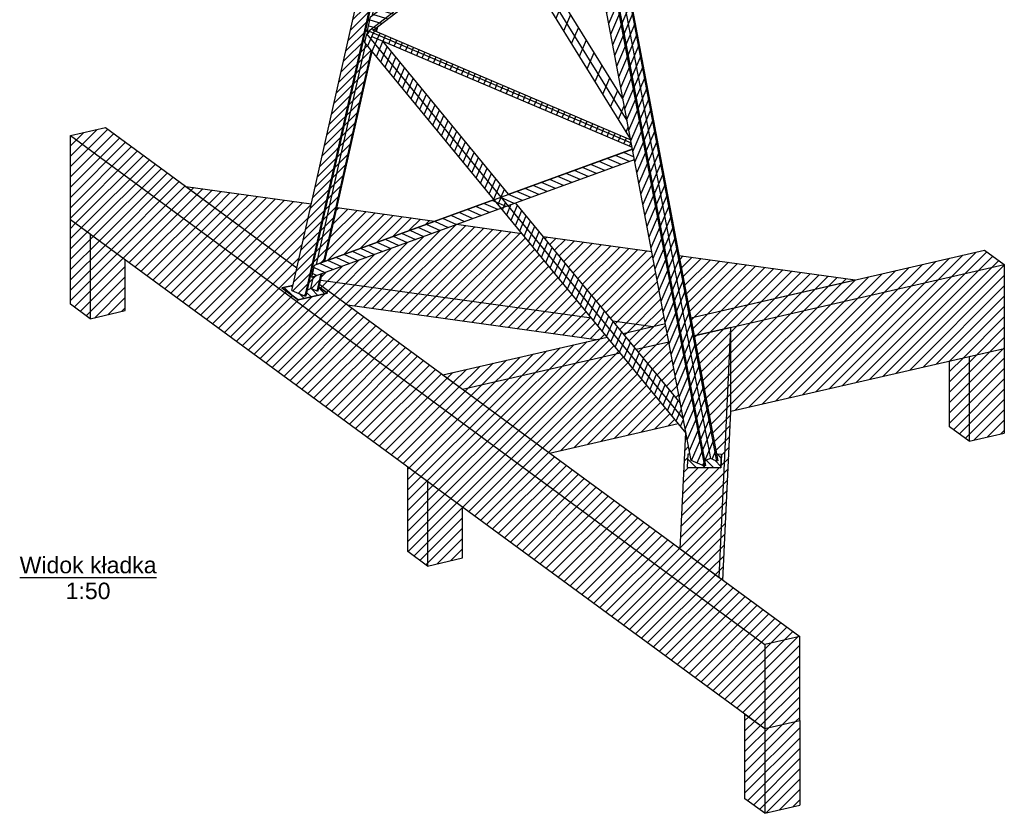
# Model space of a CAD drawing. Header units: millimetres. Extents: x 150 to 15284, y 150 to 14166.
# Tile 3 of 13: x 5786 to 14348, y 150 to 7055. Entities that reach past the tile are written whole.
import ezdxf

# ---------------------------------------------------------------- set-up
doc = ezdxf.new("R2010")
doc.units = ezdxf.units.MM
doc.styles.add('Arial', font='ARIAL.TTF', dxfattribs={"height": 0.2})
pattern_1 = [(66.651, (13552.353, 1564.136), (-48.5679, 20.96592), [])]
pattern_2 = [(66.651, (13313.18, 3818.91), (-97.1817, 41.9517), [])]

# ---------------------------------------------------------------- blocks, each defined once
blk = doc.blocks.new('Unknown-11 - 1314')
at = {"color": 5}
blk.add_line((5786.1, 2201.3), (6975.8, 2201.3), dxfattribs=at)
at = {"color": 5, "style": 'Arial'}
for s, height, p in [('Widok kładka', 143.262, (5786.1, 2238.8)), ('1:50', 143.26, (6186.3, 2013.8))]:
    blk.add_text(s, height=height, dxfattribs=at).set_placement(p)
blk = doc.blocks.new('Part-1559 - 1314')
h = blk.add_hatch()
h.set_pattern_fill('', color=96, scale=50, angle=21.65098, style=0, pattern_type=0)
h.set_pattern_definition([(66.651, (13560.33, 1539.01), (-48.5679, 20.9659), [])])
h.paths.add_polyline_path([(11111.1, 5945.4), (11109.8, 5952), (11105.9, 5972.6), (11100, 6004.3), (11098.7, 6010.8), (8853.9, 6966.4), (8825.2, 6954.9), (8824.6, 6954.5), (8821.4, 6940.3), (8847.1, 6909.2)])
at = {"color": 96}
for p, q in [((8821.4, 6940.3), (8824.6, 6954.5)), ((8825.2, 6954.9), (11103.6, 5985.1)), ((8853.9, 6966.4), (11098.7, 6010.8)), ((8847.1, 6909.2), (11111.1, 5945.4))]:
    blk.add_line(p, q, dxfattribs=at)
blk = doc.blocks.new('Part-1609 - 1314')
h = blk.add_hatch()
h.set_pattern_fill('', color=96, scale=50, angle=21.65098, style=0, pattern_type=0)
h.set_pattern_definition([(66.651, (13511.443, 1441.39), (-48.5679, 20.9659), [])])
h.paths.add_polyline_path([(11740.4, 3171.6), (11749.8, 3175.3), (11741.9, 3217.1), (11791.5, 3236.8), (11846.2, 3213.6), (11855.5, 3217.3), (10860.2, 8491.2), (10850.8, 8487.5), (10798, 8500.8), (10754.4, 8483.5), (10754.4, 8449.3), (10745.1, 8445.5), (10702.8, 8456.2), (10633.9, 8473.6), (11625.3, 3220.6), (11708, 3185.4)])
at = {"color": 96}
for p, q in [((10754.4, 8483.5), (10798, 8500.8)), ((10798, 8500.8), (10850.8, 8487.5)), ((10798, 8500.8), (11791.5, 3236.8)), ((10850.8, 8487.5), (10860.2, 8491.2)), ((10850.8, 8487.5), (11846.2, 3213.6)), ((10860.2, 8491.2), (11855.5, 3217.3)), ((10633.9, 8473.6), (10745.1, 8445.5)), ((11625.3, 3220.6), (10633.9, 8473.6)), ((10745.1, 8445.5), (10754.4, 8449.3)), ((10745.1, 8445.5), (11740.4, 3171.6)), ((10754.4, 8449.3), (11749.8, 3175.3)), ((11740.4, 3171.6), (11625.3, 3220.6)), ((11749.8, 3175.3), (11740.4, 3171.6)), ((11791.5, 3236.8), (11741.9, 3217.1)), ((11846.2, 3213.6), (11791.5, 3236.8)), ((11855.5, 3217.3), (11846.2, 3213.6))]:
    blk.add_line(p, q, dxfattribs=at)
blk = doc.blocks.new('Part-1608 - 1314')
h = blk.add_hatch()
h.set_pattern_fill('_USER', color=96, scale=50, angle=45, style=0, pattern_type=0)
h.set_pattern_definition([(45, (0, 0), (-35.35534, 35.35534), [])])
h.paths.add_polyline_path([(9308.1, 9117.8), (9283.7, 9108.1), (9283.7, 9121.6), (9267.9, 9115.3), (9267.9, 9062.7), (9258.5, 9059), (9147.4, 9125.6), (8152, 4699), (8267.1, 4650), (8276.5, 4653.8), (8287.6, 4703.1), (8318.2, 4715.3), (8372.9, 4692), (8382.2, 4695.7), (8416.5, 4848.1), (8407.2, 4844.7), (8341.9, 4820.9), (8327.3, 4815.5), (8350.7, 4919.9), (8365.5, 4925.8), (8415.5, 4945.6), (8431.2, 4951.3), (8440.5, 4954.7), (8850.8, 6779.7), (8844.1, 6787.9), (8797.1, 6845.1), (8792.2, 6851.1), (8786.5, 6858), (8803.4, 6933.2), (8818.2, 6939.1), (8821.4, 6940.3), (8824.6, 6954.5), (8821.4, 6953.2), (8806.6, 6947.4), (8836.8, 7081.5), (8853.1, 7094), (8925.5, 7149.7), (8935.8, 7157.6), (9325.2, 8889.4), (9319, 8899.5), (9275, 8970.7), (9265.2, 8986.7), (9283.5, 9068), (9298.2, 9073.9), (9301.7, 9075.2), (9301.7, 9089.1), (9301.7, 9104), (9305.4, 9105.5), (9330.4, 9115.5), (9363.8, 9101.3), (9325.1, 9124.5)])
h = blk.add_hatch()
h.set_pattern_fill('', color=96, scale=50, angle=21.65098, style=0, pattern_type=0)
h.set_pattern_definition(pattern_1)
h.paths.add_polyline_path([(9372, 9097.8), (9373.6, 9104.7), (9364.4, 9101)])
h = blk.add_hatch()
h.set_pattern_fill('', color=96, scale=50, angle=21.65098, style=0, pattern_type=0)
h.set_pattern_definition(pattern_1)
h.paths.add_polyline_path([(8889.4, 6951.3), (8899.1, 6994.4), (8888.8, 6986.5), (8871.4, 6973.1), (8854.2, 6966.3), (8881.6, 6954.6)])
at = {"color": 96}
for p, q in [((8152, 4699), (9147.4, 9125.6)), ((9147.4, 9125.6), (9258.5, 9059)), ((9267.9, 9115.3), (9283.7, 9121.6)), ((9298.2, 9073.9), (9301.7, 9089.1)), ((9305.4, 9105.5), (9308.1, 9117.8)), ((9325.1, 9124.5), (9363.8, 9101.3)), ((9364.4, 9101), (9373.6, 9104.7)), ((9372, 9097.8), (9373.6, 9104.7)), ((8267.1, 4650), (9258.5, 9059)), ((8276.5, 4653.8), (9267.9, 9062.7)), ((9267.9, 9062.7), (9258.5, 9059)), ((8853.1, 7094), (9275, 8970.7)), ((8925.5, 7149.7), (9319, 8899.5)), ((8935.8, 7157.6), (9325.2, 8889.4)), ((8818.2, 6939.1), (8821.4, 6953.2)), ((8881.6, 6954.6), (8888.8, 6986.5)), ((8889.4, 6951.3), (8899.1, 6994.4)), ((8365.5, 4925.8), (8797.1, 6845.1)), ((8431.2, 4951.3), (8844.1, 6787.9)), ((8440.5, 4954.7), (8850.8, 6779.7)), ((8318.2, 4715.3), (8341.9, 4820.9)), ((8372.9, 4692), (8407.2, 4844.7)), ((8382.2, 4695.7), (8416.5, 4848.1)), ((8318.2, 4715.3), (8287.6, 4703.1)), ((8372.9, 4692), (8318.2, 4715.3)), ((8152, 4699), (8267.1, 4650)), ((8276.5, 4653.8), (8267.1, 4650)), ((8382.2, 4695.7), (8372.9, 4692))]:
    blk.add_line(p, q, dxfattribs=at)
blk = doc.blocks.new('Part-1610 - 1314')
h = blk.add_hatch()
h.set_pattern_fill('', color=96, scale=50, angle=21.65098, style=0, pattern_type=0)
h.set_pattern_definition([(66.651, (13517.07, 1442.616), (-48.5679, 20.9659), [])])
h.paths.add_polyline_path([(11580.4, 3458.6), (11578.2, 3470.1), (11556.9, 3582.9), (11531.3, 3718.5), (10098, 5462.6), (10032, 5438.4), (10009.1, 5466.3), (9971.4, 5512.1), (10037.4, 5536.2), (9971.4, 5512.1), (10036.1, 5537.8), (8942.4, 6868.6), (8847.1, 6909.2), (8821.4, 6940.3), (8803.4, 6933.2), (8786.5, 6858)])
at = {"color": 96}
for p, q in [((8803.4, 6933.2), (8821.4, 6940.3)), ((8786.5, 6858), (8803.4, 6933.2)), ((11580.4, 3458.6), (8786.5, 6858)), ((11556.9, 3582.9), (8803.4, 6933.2)), ((10036.1, 5537.8), (8942.4, 6868.6)), ((11531.3, 3718.5), (10098, 5462.6))]:
    blk.add_line(p, q, dxfattribs=at)
blk = doc.blocks.new('Part-1611 - 1314')
h = blk.add_hatch()
h.set_pattern_fill('', color=96, scale=50, angle=111.01778, style=0, pattern_type=0)
h.set_pattern_definition([(156.0178, (16626.84, 1620.365), (-21.50137, -48.33323), [])])
h.paths.add_polyline_path([(8327.3, 4815.5), (11131, 5840), (11130.2, 5844.1), (11129.9, 5845.8), (11114.5, 5927.5), (11114.1, 5929.6), (11113.7, 5931.5), (10036.1, 5537.8), (9971.4, 5512.1), (9910.9, 5490), (9909.6, 5491.5), (8415.5, 4945.6), (8350.7, 4919.9)])
at = {"color": 96}
for p, q in [((8350.7, 4919.9), (11114.1, 5929.6)), ((10036.1, 5537.8), (11113.7, 5931.5)), ((8327.3, 4815.5), (11131, 5840)), ((8415.5, 4945.6), (9909.6, 5491.5)), ((8327.3, 4815.5), (8350.7, 4919.9)), ((8350.7, 4919.9), (8415.5, 4945.6))]:
    blk.add_line(p, q, dxfattribs=at)
blk = doc.blocks.new('Part-1612 - 1314')
h = blk.add_hatch()
h.set_pattern_fill('', color=96, scale=50, angle=21.65098, style=0, pattern_type=0)
h.set_pattern_definition(pattern_2)
h.paths.add_polyline_path([(9971.4, 7842.7), (10017.8, 7878.4), (9283.5, 9068), (9265.2, 8986.7)])
h = blk.add_hatch()
h.set_pattern_fill('', color=96, scale=50, angle=21.65098, style=0, pattern_type=0)
h.set_pattern_definition(pattern_2)
h.paths.add_polyline_path([(9971.4, 7953.6), (10026, 7995.6), (9386.6, 9031.4), (9307.7, 9065), (9301.7, 9074.8), (9301.7, 9075.2), (9283.5, 9068)])
h = blk.add_hatch()
h.set_pattern_fill('', color=96, scale=50, angle=21.65098, style=0, pattern_type=0)
h.set_pattern_definition(pattern_2)
h.paths.add_polyline_path([(11097.2, 6018.9), (11067, 6178.7), (11031.6, 6366.8), (10082.5, 7904.1), (10017.8, 7878.4), (9971.4, 7842.7)])
at = {"color": 96}
for p, q in [((9265.2, 8986.7), (9283.5, 9068)), ((9283.5, 9068), (9301.7, 9075.2)), ((11067, 6178.7), (9283.5, 9068)), ((10026, 7995.6), (9386.6, 9031.4)), ((11097.2, 6018.9), (9265.2, 8986.7)), ((11031.6, 6366.8), (10082.5, 7904.1))]:
    blk.add_line(p, q, dxfattribs=at)
blk = doc.blocks.new('Part-1613 - 1314')
h = blk.add_hatch()
h.set_pattern_fill('', color=96, scale=50, angle=118.16688, style=0, pattern_type=0)
h.set_pattern_definition([(163.1669, (14583.9, 1445.35), (-15.31905, -50.63336), [])])
h.paths.add_polyline_path([(8806.6, 6947.4), (8824.6, 6954.5), (8825.2, 6954.9), (8853.9, 6966.4), (8854.2, 6966.3), (8871.4, 6973.1), (9981.4, 7826.4), (9971.4, 7842.7), (10017.8, 7878.4), (10082.5, 7904.1), (10657.9, 8346.4), (10654, 8367.4), (10640.3, 8439.9), (10636.7, 8459), (10635.7, 8464.3), (8836.8, 7081.5)])
at = {"color": 96}
for p, q in [((8836.8, 7081.5), (10635.7, 8464.3)), ((8806.6, 6947.4), (10654, 8367.4)), ((10082.5, 7904.1), (10657.9, 8346.4)), ((8871.4, 6973.1), (9981.4, 7826.4)), ((8806.6, 6947.4), (8836.8, 7081.5)), ((8806.6, 6947.4), (8824.6, 6954.5)), ((8854.2, 6966.3), (8871.4, 6973.1))]:
    blk.add_line(p, q, dxfattribs=at)
blk = doc.blocks.new('Part-2057 - 1314')
h = blk.add_hatch()
h.set_pattern_fill('ANSI31', color=4, scale=20, style=0)
h.paths.add_polyline_path([(12263.9, 150), (12569.3, 220.3), (12569.3, 958.7), (12263.9, 888.4), (12092.8, 1013.9), (12092.8, 275.5)])
at = {"color": 7}
for p, q in [((12092.8, 1013.9), (12263.9, 888.4)), ((12092.8, 275.5), (12092.8, 1013.9)), ((12263.9, 888.4), (12569.3, 958.7)), ((12569.3, 958.7), (12569.3, 220.3)), ((12263.9, 888.4), (12263.9, 150)), ((12263.9, 150), (12092.8, 275.5)), ((12263.9, 150), (12569.3, 220.3))]:
    blk.add_line(p, q, dxfattribs=at)
blk = doc.blocks.new('Part-4204 - 1314')
h = blk.add_hatch()
h.set_pattern_fill('', color=96, scale=50, angle=89.99999, style=0, pattern_type=0)
h.set_pattern_definition([(135, (15299.806, 2669.894), (-37.40595, -37.40594), [])])
h.paths.add_polyline_path([(11882.5, 3157), (11888.2, 3276.1), (11844.3, 3276.5), (11855.5, 3217.3), (11852.6, 3216.1), (11846.2, 3213.6), (11791.5, 3236.8), (11784.1, 3233.9), (11741.9, 3217.1), (11749.8, 3175.3), (11740.4, 3171.6), (11625.3, 3220.6), (11614.4, 3278.3), (11598.2, 3278.5), (11592.6, 3159.3)])
at = {"color": 96}
for p, q in [((11592.6, 3159.3), (11598.2, 3278.5)), ((11598.2, 3278.5), (11614.4, 3278.3)), ((11844.3, 3276.5), (11888.2, 3276.1)), ((11882.5, 3157), (11888.2, 3276.1)), ((11592.6, 3159.3), (11882.5, 3157))]:
    blk.add_line(p, q, dxfattribs=at)
blk = doc.blocks.new('Part-2052 - 1314')
h = blk.add_hatch()
h.set_pattern_fill('ANSI31', color=4, scale=20, style=0)
h.paths.add_polyline_path([(12569.3, 1688), (11867.1, 2203.1), (11528.9, 2451.3), (9636.6, 3839.7), (9465.5, 3965.2), (8394.6, 4750.9), (8389.6, 4728.6), (8461.6, 4675.7), (8208.6, 4617.5), (8066.9, 4721.5), (8130.3, 4736.1), (8114.4, 4732.4), (8066.9, 4721.5), (8085.8, 4707.6), (8066.9, 4721.5), (8162, 4743.4), (8196.4, 4896.4), (7231.2, 5604.6), (6532.9, 6116.9), (6227.6, 6046.6), (6227.6, 5317.3), (12092.8, 1013.9), (12263.9, 888.4), (12569.3, 958.7)])
at = {"color": 7}
for p, q in [((6227.6, 6046.6), (6532.9, 6116.9)), ((6532.9, 6116.9), (8196.4, 4896.4)), ((6227.6, 6046.6), (12263.9, 1617.7)), ((6227.6, 5317.3), (6227.6, 6046.6)), ((6227.6, 5317.3), (12263.9, 888.4)), ((8066.9, 4721.5), (8162, 4743.4)), ((8208.6, 4617.5), (8066.9, 4721.5)), ((8389.6, 4728.6), (8461.6, 4675.7)), ((8394.6, 4750.9), (12569.3, 1688)), ((8461.6, 4675.7), (8208.6, 4617.5)), ((12569.3, 1688), (12263.9, 1617.7)), ((12569.3, 958.7), (12569.3, 1688)), ((12263.9, 1617.7), (12263.9, 888.4)), ((12263.9, 888.4), (12569.3, 958.7))]:
    blk.add_line(p, q, dxfattribs=at)
blk = doc.blocks.new('Part-2053 - 1314')
h = blk.add_hatch()
h.set_pattern_fill('ANSI31', color=4, scale=20, style=0)
h.paths.add_polyline_path([(11970.5, 3647.9), (14042.3, 4125), (14347.6, 4195.4), (14347.6, 4924.6), (14176.6, 5050.2), (13049.5, 4790.6), (11620.7, 4461.5), (11650.5, 4303.5), (11859, 4351.5), (11970.5, 4377.2)])
h = blk.add_hatch()
h.set_pattern_fill('ANSI31', color=4, scale=20, style=0)
h.paths.add_polyline_path([(11531.3, 3718.5), (11430.5, 4252.8), (11400.7, 4410.9), (11290.1, 4385.4), (11032.1, 4326), (11146.1, 4187.3)])
h = blk.add_hatch()
h.set_pattern_fill('ANSI31', color=4, scale=20, style=0)
h.paths.add_polyline_path([(10393.1, 3284.6), (11511.6, 3542.2), (11007.7, 4155.4), (10893.7, 4294.1), (9465.5, 3965.2), (9636.6, 3839.7)])
at = {"color": 7}
for p, q in [((11620.7, 4461.5), (14176.6, 5050.2)), ((14176.6, 5050.2), (14347.6, 4924.6)), ((11650.5, 4303.5), (14347.6, 4924.6)), ((14347.6, 4924.6), (14347.6, 4195.4)), ((11032.1, 4326), (11400.7, 4410.9)), ((9465.5, 3965.2), (10893.7, 4294.1)), ((11146.1, 4187.3), (11430.5, 4252.8)), ((11970.5, 3647.9), (14347.6, 4195.4)), ((9636.6, 3839.7), (11007.7, 4155.4)), ((9465.5, 3965.2), (9636.6, 3839.7)), ((10393.1, 3284.6), (11511.6, 3542.2))]:
    blk.add_line(p, q, dxfattribs=at)
blk = doc.blocks.new('Part-2054 - 1314')
h = blk.add_hatch()
h.set_pattern_fill('ANSI31', color=4, scale=20, style=0)
h.paths.add_polyline_path([(8196.4, 4896.4), (8321.3, 5452), (7231.2, 5604.6)])
h = blk.add_hatch()
h.set_pattern_fill('ANSI31', color=4, scale=20, style=0)
h.paths.add_polyline_path([(8440.5, 4954.7), (9391.7, 5302.3), (8545.2, 5420.7)])
h = blk.add_hatch()
h.set_pattern_fill('ANSI31', color=4, scale=20, style=0)
h.paths.add_polyline_path([(8394.6, 4750.9), (8635.1, 4574.5), (10797.6, 4272), (10893.7, 4294.1), (10757.4, 4459.9), (10152.6, 5195.9), (9585.3, 5275.2), (8416.5, 4848.1), (8403.3, 4789.3)])
h = blk.add_hatch()
h.set_pattern_fill('ANSI31', color=4, scale=20, style=0)
h.paths.add_polyline_path([(11032.1, 4326), (11091.5, 4339.7), (11290.1, 4385.4), (11400.7, 4410.9), (11282.4, 5037.8), (10338.6, 5169.8), (10943.4, 4433.9)])
h = blk.add_hatch()
h.set_pattern_fill('ANSI31', color=4, scale=20, style=0)
h.paths.add_polyline_path([(11518.2, 5004.8), (11620.7, 4461.5), (13049.5, 4790.6)])
at = {"color": 7}
for p, q in [((7231.2, 5604.6), (8321.3, 5452)), ((7231.2, 5604.6), (8196.4, 4896.4)), ((8545.2, 5420.7), (9391.7, 5302.3)), ((9585.3, 5275.2), (10152.6, 5195.9)), ((10338.6, 5169.8), (11282.4, 5037.8)), ((11518.2, 5004.8), (13049.5, 4790.6)), ((8403.3, 4789.3), (10757.4, 4459.9)), ((11620.7, 4461.5), (13049.5, 4790.6)), ((8635.1, 4574.5), (10797.6, 4272)), ((10943.4, 4433.9), (11290.1, 4385.4)), ((11290.1, 4385.4), (11400.7, 4410.9))]:
    blk.add_line(p, q, dxfattribs=at)
blk = doc.blocks.new('Part-2055 - 1314')
h = blk.add_hatch()
h.set_pattern_fill('ANSI31', color=4, scale=20, style=0)
h.paths.add_polyline_path([(11614.4, 3278.3), (11580.4, 3458.6), (11577, 3462.7), (11528.9, 2451.3), (11867.1, 2203.2), (11900.7, 2178.6), (11970.5, 3647.9), (11970.5, 4377.2), (11650.5, 4303.5), (11844.3, 3276.5), (11888.2, 3276.1), (11882.5, 3156.9), (11592.6, 3159.3), (11598.2, 3278.5)])
at = {"color": 7}
for p, q in [((11970.5, 4377.2), (11650.5, 4303.5)), ((11867.1, 2203.2), (11970.5, 4377.2)), ((11970.5, 3647.9), (11970.5, 4377.2)), ((11900.7, 2178.6), (11970.5, 3647.9)), ((11528.9, 2451.3), (11577, 3462.7)), ((11592.6, 3159.3), (11598.2, 3278.5)), ((11598.2, 3278.5), (11614.4, 3278.3)), ((11844.3, 3276.5), (11888.2, 3276.1)), ((11888.2, 3276.1), (11882.5, 3157)), ((11882.5, 3157), (11592.6, 3159.3)), ((11528.9, 2451.3), (11867.1, 2203.2))]:
    blk.add_line(p, q, dxfattribs=at)
blk = doc.blocks.new('Part-2056 - 1314')
h = blk.add_hatch()
h.set_pattern_fill('ANSI31', color=4, scale=20, style=0)
h.paths.add_polyline_path([(6398.6, 4453.4), (6704, 4523.7), (6704, 4967.7), (6398.6, 5191.8), (6227.6, 5317.3), (6227.6, 4578.9)])
at = {"color": 7}
for p, q in [((6227.6, 5317.3), (6398.6, 5191.8)), ((6227.6, 4578.9), (6227.6, 5317.3)), ((6398.6, 5191.8), (6398.6, 4453.4)), ((6704, 4523.7), (6704, 4967.7)), ((6398.6, 4453.4), (6227.6, 4578.9)), ((6398.6, 4453.4), (6704, 4523.7))]:
    blk.add_line(p, q, dxfattribs=at)
blk = doc.blocks.new('Part-2058 - 1314')
h = blk.add_hatch()
h.set_pattern_fill('ANSI31', color=4, scale=20, style=0)
h.paths.add_polyline_path([(9331.3, 2301.7), (9636.6, 2372), (9636.6, 2816.1), (9331.3, 3040.1), (9160.2, 3165.6), (9160.2, 2427.2)])
at = {"color": 7}
for p, q in [((9160.2, 3165.6), (9331.3, 3040.1)), ((9160.2, 2427.2), (9160.2, 3165.6)), ((9331.3, 3040.1), (9331.3, 2301.7)), ((9636.6, 2372), (9636.6, 2816.1)), ((9331.3, 2301.7), (9160.2, 2427.2)), ((9331.3, 2301.7), (9636.6, 2372))]:
    blk.add_line(p, q, dxfattribs=at)
blk = doc.blocks.new('Part-2059 - 1314')
h = blk.add_hatch()
h.set_pattern_fill('ANSI31', color=4, scale=20, style=0)
h.paths.add_polyline_path([(14042.3, 3386.6), (14347.6, 3457), (14347.6, 4195.4), (14042.3, 4125), (13871.2, 4085.6), (13871.2, 3512.2)])
at = {"color": 7}
for p, q in [((14042.3, 4125), (14347.6, 4195.4)), ((14347.6, 4195.4), (14347.6, 3457)), ((14042.3, 4125), (14042.3, 3386.6)), ((13871.2, 3512.2), (13871.2, 4085.6)), ((14042.3, 3386.6), (13871.2, 3512.2)), ((14042.3, 3386.6), (14347.6, 3457))]:
    blk.add_line(p, q, dxfattribs=at)
blk = doc.blocks.new('Part-4202 - 1314')
h = blk.add_hatch()
h.set_pattern_fill('', color=96, scale=50, angle=89.99999, style=0, pattern_type=0)
h.set_pattern_definition([(135, (16172.32, 5093.73), (-37.40595, -37.40594), [])])
h.paths.add_polyline_path([(8208.6, 4617.5), (8461.6, 4675.7), (8389.6, 4728.6), (8382.2, 4695.7), (8372.9, 4692), (8318.2, 4715.3), (8287.6, 4703.1), (8276.5, 4653.8), (8267.1, 4650), (8152, 4699), (8162, 4743.4), (8066.9, 4721.5)])
at = {"color": 96}
for p, q in [((8162, 4743.4), (8066.9, 4721.5)), ((8066.9, 4721.5), (8208.6, 4617.5)), ((8461.6, 4675.7), (8389.6, 4728.6)), ((8208.6, 4617.5), (8461.6, 4675.7))]:
    blk.add_line(p, q, dxfattribs=at)

msp = doc.modelspace()

# ---------------------------------------------------------------- block references
for name in ['Part-1608 - 1314', 'Part-1612 - 1314', 'Part-1609 - 1314', 'Part-1613 - 1314', 'Part-1610 - 1314', 'Part-1559 - 1314', 'Part-2052 - 1314', 'Part-1611 - 1314', 'Part-2054 - 1314', 'Part-2056 - 1314', 'Part-2053 - 1314', 'Part-4202 - 1314', 'Part-2055 - 1314', 'Part-2059 - 1314', 'Part-4204 - 1314', 'Part-2058 - 1314', 'Unknown-11 - 1314', 'Part-2057 - 1314']:
    msp.add_blockref(name, (0, 0))

doc.saveas('drawing.dxf')
